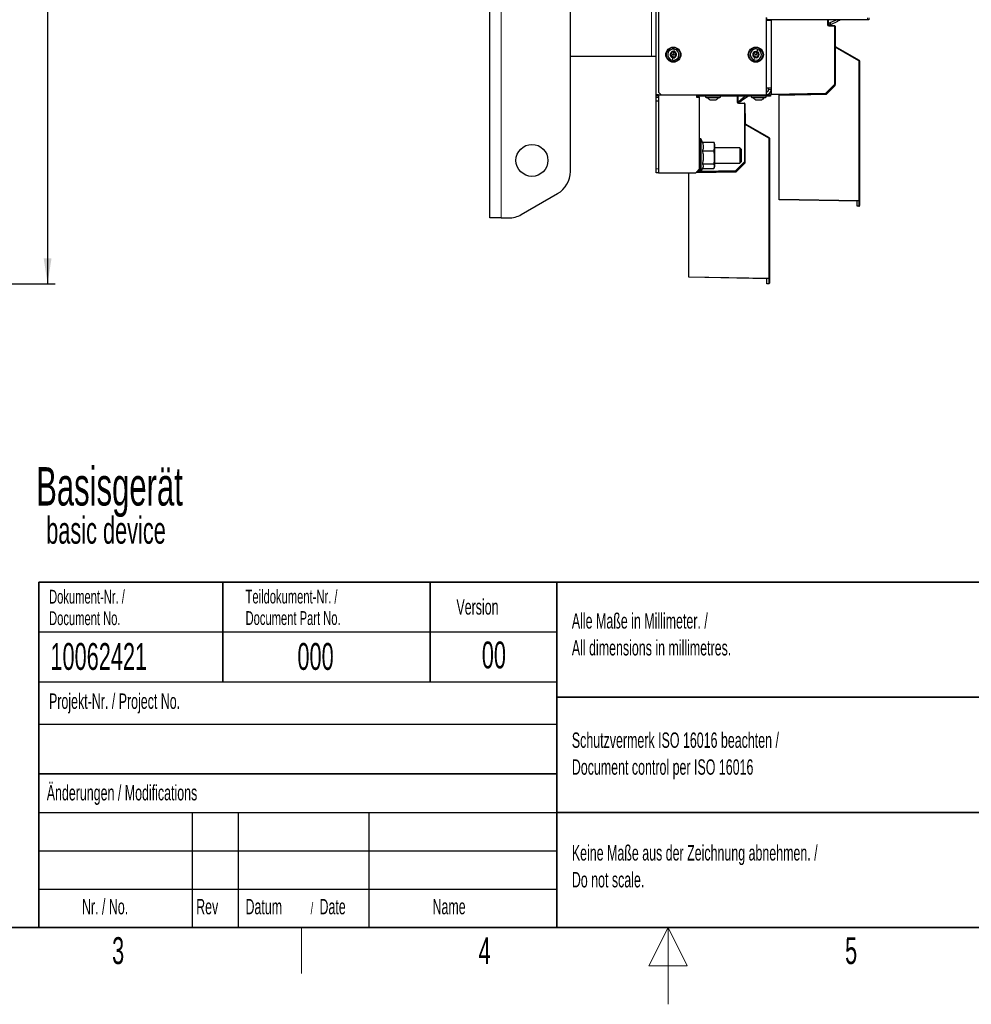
# Model space of a CAD drawing. Header units: millimetres. Extents: x 5 to 418, y 2 to 292.
# Tile 11 of 74: x 133 to 257, y 2 to 130. Entities that reach past the tile are written whole.
import ezdxf

# ---------------------------------------------------------------- set-up
doc = ezdxf.new("R2010")
doc.units = ezdxf.units.MM
doc.layers.add('SLD-0', color=7, linetype='Continuous')
doc.styles.add('SLDTEXTSTYLE0', font='TXT', dxfattribs={"width": 0.605})
doc.dimstyles.new('SLDDIMSTYLE3', dxfattribs={"dimtxt": 3.5, "dimasz": 3.302, "dimexe": 0, "dimexo": 0.0625, "dimgap": 0.875, "dimtad": 1, "dimdec": 1, "dimlfac": 6, "dimrnd": 1e-09, "dimzin": 12, "dimdsep": 46, "dimtxsty": 'SLDTEXTSTYLE0', "dimsah": 1, "dimcen": 0.09, "dimadec": 0, "dimazin": 3, "dimtfac": 1, "dimtofl": 0, "dimtmove": 0, "dimatfit": 3, "dimfxl": 1, "dimfrac": 2, "dimtolj": 1, "dimtzin": 12, "dimarcsym": 0})

# ---------------------------------------------------------------- blocks, each defined once
blk = doc.blocks.new('_D_8')
at = {"layer": 'SLD-0', "color": 7}
for p, q in [((120.14, 250.25), (137.16, 250.25)), ((136.16, 250.25), (136.16, 95.86)), ((112.61, 95.86), (137.16, 95.86))]:
    blk.add_line(p, q, dxfattribs=at)
for centre, start, end in [((133.47, 173.7), 63.4349, 116.5651), ((133.47, 172.41), 243.4349, 296.5651)]:
    blk.add_arc(centre, 6.01, start, end, dxfattribs=at)
for points in [[(136.16, 250.25), (135.65, 246.95), (136.67, 246.95)], [(136.16, 95.86), (136.67, 99.16), (135.65, 99.16)]]:
    blk.add_solid(points, dxfattribs=at)
at = {"layer": 'SLD-0', "color": 7, "insert": (131.65, 167.04), "char_height": 3.5, "attachment_point": 1, "rotation": 90, "style": 'SLDTEXTSTYLE0'}
blk.add_mtext('926,4', dxfattribs=at)

msp = doc.modelspace()

# ---------------------------------------------------------------- linework, layer by layer
at = {"color": 7, "linetype": 'Continuous', "lineweight": 25}
for p, q in [((193.7718, 104.4199), (193.7718, 250.2532)), ((215.7718, 146.7466), (215.7718, 120.8132)), ((204.2718, 110.4821), (204.2718, 142.1032)), ((215.4385, 120.4799), (215.4385, 142.1049)), ((229.7718, 130.5299), (229.7718, 120.4799)), ((230.4385, 130.1299), (229.7718, 130.1299)), ((229.8218, 130.4966), (229.8218, 130.2466)), ((243.0051, 130.2466), (229.8218, 130.2466)), ((230.1051, 130.1299), (230.1051, 130.2466)), ((230.4385, 130.2466), (230.4385, 130.1301)), ((230.4385, 130.1301), (230.4385, 130.1299)), ((230.4385, 130.1299), (230.4385, 121.3132)), ((237.8551, 130.2466), (237.8551, 129.5693)), ((237.9529, 129.7908), (238.104, 129.8613)), ((238.0586, 129.5642), (237.9529, 129.7908)), ((238.2096, 129.6347), (238.0586, 129.5642)), ((238.104, 129.8613), (238.9303, 130.2466)), ((238.2096, 129.6347), (239.116, 130.0573)), ((239.267, 130.1277), (239.116, 130.0573)), ((239.2116, 130.2466), (239.267, 130.1277)), ((239.3425, 130.163), (239.267, 130.1277)), ((239.4548, 130.2153), (239.3425, 130.163)), ((243.1718, 130.2466), (243.0051, 130.2466)), ((243.1718, 130.4966), (243.1718, 130.2466)), ((237.937, 129.486), (238.6899, 129.4729)), ((238.7718, 129.3895), (238.7718, 121.8062)), ((238.7885, 128.1079), (238.7885, 126.7745)), ((238.7885, 126.7745), (241.9135, 124.9703)), ((238.7885, 126.6791), (238.7885, 126.7745)), ((238.7885, 121.6912), (238.7885, 126.6791)), ((214.8551, 125.4382), (204.2718, 125.4382)), ((215.4385, 125.4382), (214.8551, 125.4382)), ((241.9551, 124.8981), (241.9551, 106.676)), ((238.7885, 122.6215), (238.7718, 122.6212)), ((238.7718, 122.1466), (238.7885, 122.1466)), ((215.7718, 120.8132), (216.1051, 120.4799)), ((230.4385, 121.3132), (229.7718, 121.3132)), ((230.1051, 121.1466), (230.1051, 121.3132)), ((230.4385, 121.3132), (230.4385, 121.1466)), ((230.4385, 121.1466), (230.4385, 120.5632)), ((237.5715, 120.6044), (230.4385, 120.4799)), ((230.4385, 120.4799), (230.4385, 120.5632)), ((237.4551, 120.5245), (237.4551, 120.6024)), ((237.6218, 120.6224), (237.6218, 120.5274)), ((237.6248, 120.5275), (238.7885, 121.6912)), ((238.7474, 121.7472), (237.6289, 120.6288)), ((238.7587, 121.7614), (238.7885, 121.7608)), ((215.7718, 120.4799), (215.4385, 120.4799)), ((215.4385, 120.3132), (215.4385, 120.4799)), ((215.4385, 120.1466), (215.4385, 120.3132)), ((215.4385, 120.1466), (215.7718, 120.1466)), ((215.4385, 119.6466), (215.4385, 120.1466)), ((215.7718, 119.6466), (215.4385, 119.6466)), ((215.4385, 110.8132), (215.4385, 119.6466)), ((215.7718, 120.4799), (215.7718, 110.3132)), ((215.7718, 120.4799), (220.6885, 120.4799)), ((215.7718, 119.6466), (215.7718, 110.8132)), ((216.1051, 120.4799), (229.7718, 120.4799)), ((220.6885, 120.4799), (220.6885, 120.1466)), ((220.6885, 120.1466), (221.1051, 120.1466)), ((220.7718, 120.2799), (220.7718, 120.4799)), ((221.1051, 120.2799), (220.7718, 120.2799)), ((229.6885, 120.2799), (221.1051, 120.2799)), ((221.1051, 110.8132), (221.1051, 120.1466)), ((221.9551, 120.1132), (223.7551, 120.1132)), ((222.4426, 119.8216), (223.2649, 119.8216)), ((223.2649, 119.8216), (223.2676, 119.8216)), ((226.1051, 120.2799), (226.1051, 119.486)), ((226.187, 119.4027), (226.9399, 119.3895)), ((226.2024, 119.629), (226.4721, 119.825)), ((226.32, 119.4672), (226.2024, 119.629)), ((226.5896, 119.6632), (226.32, 119.4672)), ((227.0982, 120.2799), (226.4721, 119.825)), ((227.3947, 120.2481), (226.5896, 119.6632)), ((227.0218, 119.3062), (227.0218, 111.7228)), ((227.9135, 120.1132), (229.7135, 120.1132)), ((228.401, 119.8216), (229.2248, 119.8216)), ((229.2248, 119.8216), (229.226, 119.8216)), ((230.3551, 120.2799), (229.6885, 120.2799)), ((229.7718, 120.4799), (230.3551, 120.4799)), ((230.3551, 120.4799), (230.3551, 120.2799)), ((231.4551, 120.4198), (237.6248, 120.5275)), ((231.4551, 106.8579), (231.4551, 120.4198)), ((227.0385, 118.0245), (227.0385, 116.6912)), ((227.0385, 116.6912), (230.1635, 114.887)), ((227.0385, 116.5958), (227.0385, 116.6912)), ((227.0385, 111.6079), (227.0385, 116.5958)), ((221.2187, 114.7299), (221.1885, 114.7299)), ((221.5318, 114.1724), (221.2942, 114.6818)), ((221.4745, 114.274), (222.979, 114.274)), ((222.979, 114.274), (223.015, 114.1702)), ((223.1051, 113.9799), (223.0271, 114.175)), ((230.2051, 114.8148), (230.2051, 96.5927)), ((221.4745, 113.1843), (222.979, 113.1843)), ((223.1051, 111.6719), (223.1051, 113.9799)), ((226.3551, 113.5632), (223.1051, 113.5632)), ((226.5218, 113.3966), (226.3551, 113.5632)), ((226.3551, 113.5632), (226.3551, 113.0632)), ((226.3551, 113.0632), (226.3551, 111.5632)), ((226.5218, 113.3966), (226.5218, 112.9799)), ((226.5218, 112.9799), (226.5218, 111.7299)), ((223.1051, 111.1466), (223.1051, 111.6719)), ((225.8748, 110.4441), (227.0385, 111.6079)), ((226.9974, 111.6639), (225.8789, 110.5455)), ((226.3551, 111.5632), (226.5218, 111.7299)), ((227.0087, 111.678), (227.0385, 111.6775)), ((227.0385, 112.5382), (227.0218, 112.5379)), ((227.0218, 112.0632), (227.0385, 112.0632)), ((215.4385, 110.3132), (215.4385, 110.8132)), ((215.7718, 110.3132), (215.4385, 110.3132)), ((215.7718, 110.3132), (220.6051, 110.3132)), ((219.7051, 96.7746), (219.7051, 110.3132)), ((220.6051, 110.3132), (221.1051, 110.8132)), ((220.6448, 110.3529), (225.8748, 110.4441)), ((221.1159, 110.4389), (220.724, 110.4321)), ((221.1051, 110.4799), (221.1051, 110.8132)), ((221.1885, 110.3966), (221.2187, 110.3966)), ((225.8215, 110.5211), (221.2929, 110.442)), ((221.2942, 110.4447), (221.5318, 110.954)), ((221.4745, 111.4735), (222.979, 111.4735)), ((221.4844, 110.8524), (222.979, 110.8524)), ((223.0271, 110.9515), (223.1051, 111.1466)), ((223.1051, 111.5632), (226.3551, 111.5632)), ((225.7051, 110.4412), (225.7051, 110.519)), ((225.8718, 110.5391), (225.8718, 110.4441)), ((197.8786, 104.8665), (202.6051, 107.5953)), ((231.4551, 106.7745), (231.4551, 106.8579)), ((241.8704, 106.5927), (231.4551, 106.7745)), ((241.6218, 105.9714), (241.6218, 106.5971)), ((241.9551, 106.676), (241.9551, 106.026)), ((241.6218, 105.947), (241.6218, 105.9714)), ((241.8704, 105.9427), (241.6218, 105.947)), ((195.2718, 104.4199), (193.7718, 104.4199)), ((195.2718, 104.4199), (196.212, 104.4199)), ((219.7051, 96.6912), (219.7051, 96.7746)), ((230.1204, 96.5094), (219.7051, 96.6912)), ((229.8718, 95.8881), (229.8718, 96.5137)), ((230.2051, 96.5927), (230.2051, 95.9427)), ((229.8718, 95.8637), (229.8718, 95.8881)), ((230.1204, 95.8593), (229.8718, 95.8637))]:
    msp.add_line(p, q, dxfattribs=at)
at = {"color": 7, "linetype": 'Continuous', "lineweight": 18}
for p, q in [((195.2718, 250.2532), (195.2718, 104.4199)), ((214.8551, 125.4382), (214.8551, 142.1049)), ((237.7718, 129.5693), (237.7718, 130.2466)), ((237.7718, 129.5693), (237.8551, 129.5693)), ((238.104, 129.8613), (238.2096, 129.6347)), ((239.116, 130.0573), (239.0277, 130.2466)), ((239.3035, 130.2466), (239.3425, 130.163)), ((239.4548, 130.2153), (239.4403, 130.2466)), ((243.0051, 130.2466), (243.0051, 130.4966)), ((237.9356, 129.4027), (237.937, 129.486)), ((238.6885, 129.3895), (237.9356, 129.4027)), ((238.6885, 129.3895), (238.6899, 129.4729)), ((238.6885, 121.8062), (238.6885, 129.3895)), ((238.7718, 129.3895), (238.6885, 129.3895)), ((241.8733, 124.8981), (238.7885, 126.6791)), ((241.8733, 106.676), (241.8733, 124.8981)), ((241.9551, 124.8981), (241.8733, 124.8981)), ((230.1051, 121.1466), (230.4385, 121.1466)), ((230.4385, 120.5632), (237.57, 120.6877)), ((237.57, 120.6877), (238.6885, 121.8062)), ((237.57, 120.6877), (237.5715, 120.6044)), ((237.57, 120.6877), (237.6289, 120.6288)), ((238.6885, 121.8062), (238.7474, 121.7472)), ((238.7718, 121.8062), (238.6885, 121.8062)), ((215.7718, 120.3132), (215.4385, 120.3132)), ((221.1051, 120.4799), (221.1051, 120.2799)), ((226.0218, 119.486), (226.0218, 120.2799)), ((226.0218, 119.486), (226.1051, 119.486)), ((226.1856, 119.3194), (226.187, 119.4027)), ((226.9385, 119.3062), (226.1856, 119.3194)), ((226.4721, 119.825), (226.5896, 119.6632)), ((226.9385, 119.3062), (226.9399, 119.3895)), ((226.9385, 111.7228), (226.9385, 119.3062)), ((227.0218, 119.3062), (226.9385, 119.3062)), ((227.3947, 120.2481), (227.3715, 120.2799)), ((229.6885, 120.2799), (229.6885, 120.4799)), ((230.1233, 114.8148), (227.0385, 116.5958)), ((221.1885, 114.7299), (221.1885, 110.3966)), ((221.2187, 110.3966), (221.2187, 114.7299)), ((221.2942, 114.6818), (221.2942, 110.4447)), ((230.1233, 96.5927), (230.1233, 114.8148)), ((230.2051, 114.8148), (230.1233, 114.8148)), ((225.82, 110.6044), (226.9385, 111.7228)), ((226.9385, 111.7228), (226.9974, 111.6639)), ((227.0218, 111.7228), (226.9385, 111.7228)), ((215.4385, 110.8132), (215.7718, 110.8132)), ((220.8088, 110.5169), (221.1051, 110.5221)), ((221.3322, 110.526), (225.82, 110.6044)), ((225.82, 110.6044), (225.8215, 110.5211)), ((225.82, 110.6044), (225.8789, 110.5455)), ((231.4551, 106.8579), (241.8733, 106.676)), ((241.8704, 105.9671), (241.8704, 106.5927)), ((241.8733, 106.676), (241.9551, 106.676)), ((241.6218, 105.9714), (241.8704, 105.9671)), ((219.7051, 96.7746), (230.1233, 96.5927)), ((230.1204, 95.8837), (230.1204, 96.5094)), ((230.1233, 96.5927), (230.2051, 96.5927)), ((229.8718, 95.8881), (230.1204, 95.8837))]:
    msp.add_line(p, q, dxfattribs=at)
at = {"color": 7, "linetype": 'Continuous', "lineweight": 25}
for centre, radius in [((217.6885, 125.6966), 0.9833), ((217.6885, 125.6966), 0.0863), ((228.4385, 125.6966), 0.9833), ((228.4385, 125.6966), 0.0863), ((199.2718, 111.9199), 2.0833)]:
    msp.add_circle(centre, radius, dxfattribs=at)
at = {"color": 7, "linetype": 'Continuous', "lineweight": 18}
for centre in [(217.6885, 125.6966), (228.4385, 125.6966)]:
    msp.add_circle(centre, 0.9, dxfattribs=at)
for centre, radius, start, end in [((237.9385, 129.5693), 0.1667, 180, 269), ((240.703, 125.5975), 1.3633, 329.13722, 332.609854), ((226.1885, 119.486), 0.1667, 180, 269), ((228.953, 115.5142), 1.3633, 329.13722, 332.609854), ((240.6776, 106.6761), 1.1957, 356.002642, 359.998576), ((242.3685, 105.9549), 0.4983, 178.596895, 181.403105), ((241.8818, 106.0411), 0.0749, 261.205432, 348.38327), ((228.9276, 96.5927), 1.1957, 356.002642, 359.998576), ((230.6185, 95.8715), 0.4983, 178.596895, 181.403105), ((230.1318, 95.9577), 0.0749, 261.205432, 348.38327)]:
    msp.add_arc(centre, radius, start, end, dxfattribs=at)
at = {"color": 7, "linetype": 'Continuous', "lineweight": 25}
for centre, radius, start, end in [((237.9385, 129.5693), 0.0833, 180, 269), ((239.5957, 129.9132), 0.3333, 90, 115), ((238.6885, 129.3895), 0.0833, 0, 89), ((238.4551, 128.1079), 0.3333, 0, 18.194872), ((217.6885, 125.6966), 0.7333, 79.874894, 259.874894), ((217.6885, 125.6966), 0.4125, 79.874894, 259.874894), ((217.6885, 125.6966), 0.375, 169.874894, 229.874894), ((217.6885, 125.6966), 0.375, 109.874894, 169.874894), ((217.6885, 125.6966), 0.7333, 259.874894, 79.874894), ((217.6885, 125.6966), 0.375, 49.874894, 109.874894), ((217.6885, 125.6966), 0.4125, 259.874894, 79.874894), ((217.6885, 125.6966), 0.375, 349.874894, 49.874894), ((228.4385, 125.6966), 0.7333, 69.874894, 249.874894), ((228.4385, 125.6966), 0.4125, 69.874894, 249.874894), ((228.4385, 125.6966), 0.375, 159.874894, 219.874894), ((228.4385, 125.6966), 0.375, 99.874894, 159.874894), ((228.4385, 125.6966), 0.7333, 249.874894, 69.874894), ((228.4385, 125.6966), 0.4125, 249.874894, 69.874894), ((228.4385, 125.6966), 0.375, 39.874894, 99.874894), ((228.4385, 125.6966), 0.375, 339.874894, 39.874894), ((217.6885, 125.6966), 0.375, 229.874894, 289.874894), ((217.6885, 125.6966), 0.375, 289.874894, 349.874894), ((228.4385, 125.6966), 0.375, 219.874894, 279.874894), ((228.4385, 125.6966), 0.375, 279.874894, 339.874894), ((241.8718, 124.8981), 0.0833, 0, 60), ((229.7718, 121.1466), 0.3333, 270, 360), ((229.7718, 121.1466), 0.6667, 270, 360), ((237.57, 120.6877), 0.0833, 271, 315), ((238.6885, 121.8062), 0.0833, 315, 0), ((221.9551, 120.1966), 0.0833, 90, 270), ((222.9102, 120.6581), 0.9583, 214.651518, 240.801104), ((222.8001, 120.6581), 0.9583, 299.198896, 325.348482), ((223.7551, 120.1966), 0.0833, 270, 90), ((226.1885, 119.486), 0.0833, 180, 269), ((226.9385, 119.3062), 0.0833, 0, 89), ((227.4926, 120.1132), 0.1667, 90, 126), ((227.9135, 120.1966), 0.0833, 90, 270), ((228.8685, 120.6581), 0.9583, 214.651518, 240.801104), ((228.7585, 120.6581), 0.9583, 299.198896, 313.141698), ((228.7585, 120.6581), 0.9583, 313.141698, 325.348482), ((229.7135, 120.1966), 0.0833, 270, 90), ((226.7051, 118.0245), 0.3333, 0, 18.194872), ((221.1885, 114.6466), 0.0833, 90, 180), ((221.2187, 114.6466), 0.0833, 25, 90), ((230.1218, 114.8148), 0.0833, 0, 60), ((226.9385, 111.7228), 0.0833, 315, 0), ((200.9385, 110.4821), 3.3333, 300, 0), ((221.1885, 110.4799), 0.0833, 180, 270), ((221.2187, 110.4799), 0.0833, 270, 335), ((225.82, 110.6044), 0.0833, 271, 315), ((241.8718, 106.676), 0.0833, 269, 0), ((241.8718, 106.026), 0.0833, 269, 0), ((196.212, 107.7532), 3.3333, 270, 300), ((230.1218, 96.5927), 0.0833, 269, 0), ((230.1218, 95.9427), 0.0833, 269, 0)]:
    msp.add_arc(centre, radius, start, end, dxfattribs=at)
for points, knots in [([(217.3193, 125.7625), (217.3187, 125.7537), (217.3174, 125.736), (217.3269, 125.7116), (217.3424, 125.6919), (217.3563, 125.6843), (217.3633, 125.6805)], [0, 0, 0, 0, 0.24999065, 0.49961057, 0.74912711, 1, 1, 1, 1]), ([(217.3889, 125.8242), (217.3811, 125.823), (217.3655, 125.8208), (217.344, 125.8077), (217.3266, 125.788), (217.3218, 125.771), (217.3193, 125.7625)], [0, 0, 0, 0, 0.24985187, 0.49990154, 0.75011466, 1, 1, 1, 1]), ([(217.3889, 125.8242), (217.4057, 125.8269), (217.431, 125.8309), (217.462, 125.8505), (217.4826, 125.8698), (217.4983, 125.8933), (217.5124, 125.9274), (217.5122, 125.9531), (217.512, 125.9702)], [0, 0, 0, 0, 0.24920104, 0.37433782, 0.49893155, 0.62400843, 0.74976002, 1, 1, 1, 1]), ([(217.561, 126.0492), (217.553, 126.0454), (217.5371, 126.0377), (217.5207, 126.0172), (217.5114, 125.9939), (217.5118, 125.9781), (217.512, 125.9702)], [0, 0, 0, 0, 0.24985708, 0.49946639, 0.74901135, 1, 1, 1, 1]), ([(217.6492, 126.0198), (217.6443, 126.026), (217.6345, 126.0384), (217.6125, 126.0504), (217.5867, 126.0556), (217.5696, 126.0514), (217.561, 126.0492)], [0, 0, 0, 0, 0.24980712, 0.50005507, 0.75030939, 1, 1, 1, 1]), ([(217.6492, 126.0198), (217.66, 126.0066), (217.6761, 125.9867), (217.7085, 125.9696), (217.7356, 125.9614), (217.7638, 125.9597), (217.8003, 125.9644), (217.8224, 125.9775), (217.8372, 125.9862)], [0, 0, 0, 0, 0.24916786, 0.37430311, 0.49890328, 0.62398745, 0.74974625, 1, 1, 1, 1]), ([(217.9301, 125.9833), (217.9228, 125.9883), (217.9082, 125.9982), (217.8823, 126.0022), (217.8574, 125.9986), (217.8439, 125.9903), (217.8372, 125.9862)], [0, 0, 0, 0, 0.25003302, 0.49963153, 0.74922769, 1, 1, 1, 1]), ([(217.9488, 125.8921), (217.9517, 125.8995), (217.9575, 125.9142), (217.9569, 125.9393), (217.9486, 125.9642), (217.9363, 125.9769), (217.9301, 125.9833)], [0, 0, 0, 0, 0.24981472, 0.49990781, 0.75012012, 1, 1, 1, 1]), ([(217.9488, 125.8921), (217.9427, 125.8762), (217.9336, 125.8524), (217.935, 125.8157), (217.9414, 125.7882), (217.954, 125.7629), (217.9764, 125.7336), (217.9988, 125.721), (218.0137, 125.7126)], [0, 0, 0, 0, 0.24919948, 0.37433619, 0.49893021, 0.62400742, 0.74975934, 1, 1, 1, 1]), ([(218.0576, 125.6306), (218.0583, 125.6394), (218.0596, 125.6571), (218.0501, 125.6815), (218.0345, 125.7013), (218.0206, 125.7088), (218.0137, 125.7126)], [0, 0, 0, 0, 0.24999065, 0.49961057, 0.74912711, 1, 1, 1, 1]), ([(228.0864, 125.8256), (228.0842, 125.817), (228.0799, 125.7999), (228.085, 125.7741), (228.0969, 125.752), (228.1092, 125.7422), (228.1154, 125.7372)], [0, 0, 0, 0, 0.24999065, 0.49961057, 0.74912711, 1, 1, 1, 1]), ([(228.1656, 125.8743), (228.1578, 125.8745), (228.142, 125.875), (228.1186, 125.8658), (228.098, 125.8494), (228.0902, 125.8335), (228.0864, 125.8256)], [0, 0, 0, 0, 0.24985187, 0.49990154, 0.75011466, 1, 1, 1, 1]), ([(228.1482, 125.5491), (228.1569, 125.5637), (228.17, 125.5857), (228.175, 125.622), (228.1735, 125.6502), (228.1655, 125.6773), (228.1485, 125.7101), (228.1287, 125.7264), (228.1154, 125.7372)], [0, 0, 0, 0, 0.24919948, 0.37433619, 0.49893021, 0.62400742, 0.74975934, 1, 1, 1, 1]), ([(228.1656, 125.8743), (228.1827, 125.874), (228.2082, 125.8736), (228.2422, 125.8874), (228.2658, 125.9029), (228.2853, 125.9234), (228.3052, 125.9544), (228.3094, 125.9798), (228.3122, 125.9966)], [0, 0, 0, 0, 0.24920104, 0.37433782, 0.49893155, 0.62400843, 0.74976002, 1, 1, 1, 1]), ([(228.3742, 126.066), (228.3657, 126.0636), (228.3487, 126.0588), (228.3289, 126.0415), (228.3157, 126.0201), (228.3133, 126.0045), (228.3122, 125.9966)], [0, 0, 0, 0, 0.24985708, 0.49946639, 0.74901135, 1, 1, 1, 1]), ([(228.4559, 126.0217), (228.4522, 126.0286), (228.4447, 126.0425), (228.4251, 126.0582), (228.4006, 126.0678), (228.383, 126.0666), (228.3742, 126.066)], [0, 0, 0, 0, 0.24980712, 0.50005507, 0.75030939, 1, 1, 1, 1]), ([(228.4559, 126.0217), (228.4642, 126.0068), (228.4767, 125.9845), (228.5056, 125.962), (228.5308, 125.9492), (228.5583, 125.9426), (228.5951, 125.9409), (228.6192, 125.95), (228.6352, 125.956)], [0, 0, 0, 0, 0.249167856, 0.374303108, 0.498903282, 0.623987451, 0.749746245, 1, 1, 1, 1]), ([(228.7263, 125.937), (228.7199, 125.9431), (228.7073, 125.9555), (228.6824, 125.9639), (228.6573, 125.9647), (228.6426, 125.9589), (228.6352, 125.956)], [0, 0, 0, 0, 0.25003302, 0.49963153, 0.74922769, 1, 1, 1, 1]), ([(228.7288, 125.844), (228.72, 125.8294), (228.7069, 125.8074), (228.7019, 125.7711), (228.7035, 125.7429), (228.7115, 125.7158), (228.7284, 125.683), (228.7483, 125.6667), (228.7615, 125.6559)], [0, 0, 0, 0, 0.24919948, 0.37433619, 0.49893021, 0.62400742, 0.74975934, 1, 1, 1, 1]), ([(228.7288, 125.844), (228.7329, 125.8507), (228.7412, 125.8641), (228.745, 125.889), (228.7411, 125.915), (228.7312, 125.9296), (228.7263, 125.937)], [0, 0, 0, 0, 0.249814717, 0.499907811, 0.750120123, 1, 1, 1, 1]), ([(217.4282, 125.501), (217.4343, 125.5169), (217.4434, 125.5408), (217.442, 125.5774), (217.4355, 125.6049), (217.423, 125.6302), (217.4006, 125.6595), (217.3782, 125.6721), (217.3633, 125.6805)], [0, 0, 0, 0, 0.24919948, 0.37433619, 0.49893021, 0.62400742, 0.74975934, 1, 1, 1, 1]), ([(217.4282, 125.501), (217.4253, 125.4936), (217.4194, 125.479), (217.42, 125.4538), (217.4284, 125.4289), (217.4407, 125.4162), (217.4468, 125.4098)], [0, 0, 0, 0, 0.24981472, 0.49990781, 0.75012012, 1, 1, 1, 1]), ([(217.4468, 125.4098), (217.4541, 125.4048), (217.4687, 125.3949), (217.4947, 125.3909), (217.5195, 125.3945), (217.533, 125.4028), (217.5398, 125.4069)], [0, 0, 0, 0, 0.25003302, 0.49963153, 0.74922769, 1, 1, 1, 1]), ([(217.7277, 125.3733), (217.717, 125.3865), (217.7009, 125.4064), (217.6684, 125.4235), (217.6414, 125.4317), (217.6132, 125.4334), (217.5766, 125.4287), (217.5545, 125.4156), (217.5398, 125.4069)], [0, 0, 0, 0, 0.24916786, 0.37430311, 0.49890328, 0.62398745, 0.74974625, 1, 1, 1, 1]), ([(217.7277, 125.3733), (217.7326, 125.3671), (217.7424, 125.3547), (217.7645, 125.3427), (217.7902, 125.3375), (217.8074, 125.3418), (217.816, 125.3439)], [0, 0, 0, 0, 0.24980712, 0.50005507, 0.75030939, 1, 1, 1, 1]), ([(217.816, 125.3439), (217.8239, 125.3477), (217.8398, 125.3554), (217.8563, 125.3759), (217.8656, 125.3992), (217.8652, 125.415), (217.865, 125.423)], [0, 0, 0, 0, 0.24985708, 0.49946639, 0.74901135, 1, 1, 1, 1]), ([(217.988, 125.5689), (217.9712, 125.5662), (217.9459, 125.5622), (217.9149, 125.5426), (217.8943, 125.5233), (217.8787, 125.4998), (217.8645, 125.4658), (217.8648, 125.4401), (217.865, 125.423)], [0, 0, 0, 0, 0.24920104, 0.37433782, 0.49893155, 0.62400843, 0.74976002, 1, 1, 1, 1]), ([(217.988, 125.5689), (217.9958, 125.5701), (218.0114, 125.5724), (218.0329, 125.5855), (218.0503, 125.6051), (218.0552, 125.6221), (218.0576, 125.6306)], [0, 0, 0, 0, 0.24985187, 0.49990154, 0.75011466, 1, 1, 1, 1]), ([(228.1482, 125.5491), (228.144, 125.5424), (228.1357, 125.529), (228.132, 125.5041), (228.1359, 125.4781), (228.1457, 125.4635), (228.1507, 125.4561)], [0, 0, 0, 0, 0.24981472, 0.49990781, 0.75012012, 1, 1, 1, 1]), ([(228.1507, 125.4561), (228.157, 125.45), (228.1697, 125.4376), (228.1945, 125.4292), (228.2196, 125.4284), (228.2344, 125.4342), (228.2417, 125.4371)], [0, 0, 0, 0, 0.25003302, 0.49963153, 0.74922769, 1, 1, 1, 1]), ([(228.421, 125.3714), (228.4127, 125.3863), (228.4003, 125.4087), (228.3713, 125.4311), (228.3461, 125.4439), (228.3186, 125.4505), (228.2818, 125.4522), (228.2577, 125.4431), (228.2417, 125.4371)], [0, 0, 0, 0, 0.24916786, 0.37430311, 0.49890328, 0.62398745, 0.74974625, 1, 1, 1, 1]), ([(228.421, 125.3714), (228.4247, 125.3645), (228.4322, 125.3506), (228.4519, 125.3349), (228.4763, 125.3253), (228.494, 125.3265), (228.5028, 125.3271)], [0, 0, 0, 0, 0.24980712, 0.50005507, 0.75030939, 1, 1, 1, 1]), ([(228.5028, 125.3271), (228.5113, 125.3295), (228.5283, 125.3343), (228.548, 125.3516), (228.5612, 125.373), (228.5636, 125.3886), (228.5648, 125.3965)], [0, 0, 0, 0, 0.24985708, 0.49946639, 0.74901135, 1, 1, 1, 1]), ([(228.7113, 125.5189), (228.6943, 125.5191), (228.6687, 125.5195), (228.6347, 125.5057), (228.6111, 125.4902), (228.5916, 125.4697), (228.5717, 125.4387), (228.5676, 125.4133), (228.5648, 125.3965)], [0, 0, 0, 0, 0.24920104, 0.37433782, 0.49893155, 0.62400843, 0.74976002, 1, 1, 1, 1]), ([(228.7113, 125.5189), (228.7192, 125.5186), (228.735, 125.5182), (228.7584, 125.5273), (228.7789, 125.5437), (228.7867, 125.5596), (228.7906, 125.5675)], [0, 0, 0, 0, 0.24985187, 0.49990154, 0.75011466, 1, 1, 1, 1]), ([(228.7906, 125.5675), (228.7927, 125.5761), (228.7971, 125.5932), (228.792, 125.619), (228.7801, 125.6411), (228.7677, 125.651), (228.7615, 125.6559)], [0, 0, 0, 0, 0.24999065, 0.49961057, 0.74912711, 1, 1, 1, 1]), ([(221.4745, 114.274), (221.4999, 114.1988), (221.5656, 114.0041), (221.5995, 113.678), (221.5464, 113.3887), (221.4888, 113.225), (221.4745, 113.1843)], [0, 0, 0, 0, 0.20973456, 0.54275704, 0.88600789, 1, 1, 1, 1]), ([(222.979, 113.1843), (222.9928, 113.2302), (223.0481, 113.4148), (223.0926, 113.7482), (223.0421, 114.0672), (222.9888, 114.2418), (222.979, 114.274)], [0, 0, 0, 0, 0.128036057, 0.513598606, 0.910318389, 1, 1, 1, 1]), ([(221.4745, 113.1843), (221.5151, 112.9807), (221.5975, 112.5673), (221.5813, 111.9862), (221.5061, 111.6253), (221.4745, 111.4735)], [0, 0, 0, 0, 0.35991924, 0.73073772, 1, 1, 1, 1]), ([(222.979, 111.4735), (223.0183, 111.7111), (223.0983, 112.1938), (223.0567, 112.7719), (222.9949, 113.0998), (222.979, 113.1843)], [0, 0, 0, 0, 0.41855574, 0.85016189, 1, 1, 1, 1]), ([(221.4745, 111.4735), (221.5144, 111.3996), (221.5954, 111.2497), (221.59, 111.0737), (221.5378, 110.9771), (221.5267, 110.9564)], [0, 0, 0, 0, 0.43290761, 0.87892473, 1, 1, 1, 1]), ([(222.979, 110.8524), (223.0183, 110.9387), (223.0983, 111.1139), (223.0567, 111.3238), (222.9949, 111.4428), (222.979, 111.4735)], [0, 0, 0, 0, 0.41855574, 0.85016189, 1, 1, 1, 1])]:
    msp.add_open_spline(points, degree=3, knots=knots, dxfattribs=at)
at = {"color": 7, "linetype": 'Continuous', "lineweight": 18}
for points in [[(217.8174, 126.4185), (217.8095, 126.3741), (217.7936, 126.2852), (217.7719, 126.1635), (217.761, 126.1026)], [(228.6908, 126.3851), (228.6753, 126.3428), (228.6442, 126.258), (228.6017, 126.1419), (228.5804, 126.0839)], [(217.5596, 124.9746), (217.5675, 125.0191), (217.5833, 125.1079), (217.6051, 125.2296), (217.616, 125.2905)], [(228.1862, 125.008), (228.2017, 125.0504), (228.2327, 125.1351), (228.2753, 125.2512), (228.2965, 125.3092)], [(223.5836, 120.1132), (223.5388, 120.0554), (223.4491, 119.9398), (223.3263, 119.861), (223.2649, 119.8216)], [(229.5446, 120.1132), (229.4997, 120.0554), (229.4097, 119.9398), (229.2864, 119.861), (229.2248, 119.8216)]]:
    msp.add_open_spline(points, degree=3, dxfattribs=at)
at = {"layer": 'SLD-0', "lineweight": 35}
for p, q in [((135, 57), (408, 57)), ((135, 57), (135, 12)), ((159, 57), (159, 44)), ((186, 57), (186, 44)), ((202.5, 57), (202.5, 12)), ((202.5, 42), (259, 42)), ((135, 32), (202.5, 32)), ((202.5, 27), (259, 27)), ((26, 12), (408, 12)), ((135, 12), (408, 12))]:
    msp.add_line(p, q, dxfattribs=at)
at = {"layer": 'SLD-0'}
for p, q in [((135, 50.5), (202.5, 50.5)), ((135, 38.5), (202.5, 38.5)), ((135, 27), (202.5, 27)), ((155, 27), (155, 12)), ((161, 27), (161, 12)), ((178, 27), (178, 12)), ((135, 22), (202.5, 22)), ((135, 17), (202.5, 17))]:
    msp.add_line(p, q, dxfattribs=at)
at = {"layer": 'SLD-0', "lineweight": 25}
msp.add_line((135, 44), (202.5, 44), dxfattribs=at)
at = {"layer": 'SLD-0', "lineweight": 18}
msp.add_line((169.25, 6), (169.25, 12), dxfattribs=at)
at = {"layer": 'SLD-0', "color": 7, "linetype": 'Continuous', "lineweight": 18}
for p, q in [((217, 12), (214.5, 7)), ((217, 2), (217, 12)), ((219.5, 7), (217, 12)), ((214.5, 7), (219.5, 7))]:
    msp.add_line(p, q, dxfattribs=at)

# ---------------------------------------------------------------- texts
at = {"layer": 'SLD-0', "style": 'SLDTEXTSTYLE0'}
for s, insert, char_height, attachment_point in [('Basisgerät', (134.6709, 71.9635), 5, 1), ('basic device', (135.9834, 65.4949), 3.5, 1), ('Dokument-Nr. /', (136.354, 55.9891), 1.8, 1), ('Teildokument-Nr. /', (161.9554, 56.0073), 1.8, 1), ('Version', (189.4285, 54.7601), 2, 1), ('Document No.', (136.354, 53.1891), 1.8, 1), ('Document Part No.', (161.9554, 53.2073), 1.8, 1), ('Alle Maße in Millimeter. /', (204.464, 52.9388), 2, 1), ('10062421', (136.5297, 49.0581), 3.5, 1), ('000', (168.711, 49.0581), 3.5, 1), ('00', (194.3073, 49.2527), 3.5, 2), ('All dimensions in millimetres.', (204.464, 49.4388), 2, 1), ('Projekt-Nr. / Project No.', (136.3454, 42.4834), 2, 1), ('Schutzvermerk ISO 16016 beachten /', (204.464, 37.4058), 2, 1), ('Document control per ISO 16016', (204.464, 33.9058), 2, 1), ('Änderungen / Modifications', (136.0531, 30.5619), 2, 1), ('Keine Maße aus der Zeichnung abnehmen. /', (204.464, 22.729), 2, 1), ('Do not scale.', (204.464, 19.229), 2, 1), ('Nr. / No.', (140.6365, 15.7244), 2, 1), ('Rev', (155.5183, 15.7244), 2, 1), ('Datum', (161.9462, 15.7244), 2, 1), ('Date', (171.5854, 15.7244), 2, 1), ('Name', (186.3108, 15.729), 2, 1), ('/', (170.4292, 15.2243), 1.5, 1), ('3', (145.3527, 10.743), 3.5, 2), ('4', (193.1027, 10.743), 3.5, 2), ('5', (240.8527, 10.743), 3.5, 2)]:
    msp.add_mtext(s, dxfattribs=dict(at, insert=insert, char_height=char_height, attachment_point=attachment_point))

# ---------------------------------------------------------------- dimensions: what is measured, and where the dimension line sits
at = {"layer": 'SLD-0', "color": 7}
dim = msp.add_linear_dim(base=(136.1603, 95.8593), p1=(120.1368, 250.2532), p2=(112.6099, 95.8593), angle=90, text='(<>)', dimstyle='SLDDIMSTYLE3', dxfattribs=at)
dim.commit()
dim.dimension.update_dxf_attribs({"geometry": '_D_8', "text_midpoint": (136.1603, 173.0563), "dimtype": 160})

doc.saveas('drawing.dxf')
